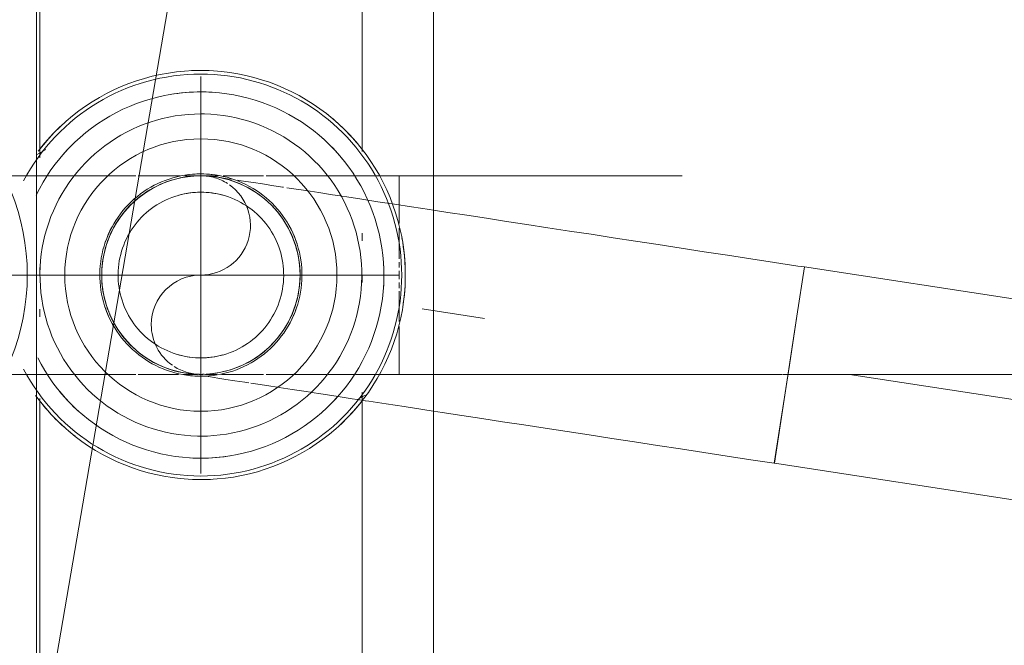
# Model space of a CAD drawing. Header units: millimetres. Extents: x -125 to 25178, y 4748 to 39091.
# Tile 80 of 98: x 18192 to 18271, y 36481 to 36531. Entities that reach past the tile are written whole.
import ezdxf

# ---------------------------------------------------------------- set-up
doc = ezdxf.new("R2010")
doc.units = ezdxf.units.MM
for name, pattern in [('ADSK_Осевая', [700, 500, -100, 0, -100]), ('ADSK_Скрыто', [300, 150, -150]), ('ADSK_Штриховая_ш3 п1_5', [225, 150, -75])]:
    doc.linetypes.add(name, pattern=pattern)
for name, color, linetype, lineweight in [('A-DETL-____-HDLN', 90, 'ADSK_Скрыто', 9), ('A-DETL-____-MBND', 5, 'ADSK_Штриховая_ш3 п1_5', 20), ('M-EQPM-___-IDEN', 50, 'Continuous', 20), ('M-EQPM-____-OTLN', 50, 'Continuous', 20), ('P-PIPE-____-CNTR', 3, 'ADSK_Осевая', 20)]:
    doc.layers.add(name, color=color, linetype=linetype, lineweight=lineweight)

# ---------------------------------------------------------------- blocks, each defined once
blk = doc.blocks.new('ADSK_Коллектор с регулирующими клапанами и расходомерами - N5-1658361-В_Этаж 03_Отопление')
at = {"layer": 'M-EQPM-____-OTLN'}
for p, q in [((250, 86.75), (62, 86.75)), ((171.058, 81), (140.438, 81)), ((178.238, 81), (177.62, 81)), ((181.608, 81), (181, 81)), ((221.058, 81), (190.438, 81)), ((191.03, 80.627), (190.669, 81.253)), ((140.942, 55), (171.564, 55)), ((170.896, 55.5), (171.329, 54.75)), ((180.392, 55), (181, 55)), ((183.762, 55), (184.38, 55)), ((190.942, 55), (221.564, 55)), ((250, 54.75), (62, 54.75))]:
    blk.add_line(p, q, dxfattribs=at)
at = {"layer": 'M-EQPM-____-OTLN', "flags": 128}
for points in [[(197.483, 68), (197.47, 68.659), (197.43, 69.317), (197.364, 69.973), (197.272, 70.626), (197.154, 71.275), (197.011, 71.918), (196.841, 72.555), (196.646, 73.185), (196.426, 73.807), (196.182, 74.419), (195.913, 75.021), (195.62, 75.611), (195.304, 76.19), (194.965, 76.756), (194.604, 77.307), (194.221, 77.844), (193.817, 78.364), (193.392, 78.869), (192.947, 79.355), (192.484, 79.824), (192.002, 80.274), (191.502, 80.704), (190.986, 81.114), (190.453, 81.503), (189.906, 81.87), (189.344, 82.215), (188.769, 82.537), (188.181, 82.836), (187.582, 83.112), (186.973, 83.363), (186.354, 83.589), (185.726, 83.791), (185.091, 83.967), (184.449, 84.118), (183.802, 84.243), (183.15, 84.342), (182.495, 84.415), (181.837, 84.462), (181.178, 84.482), (180.519, 84.476), (179.86, 84.443), (179.204, 84.385), (178.55, 84.3), (177.9, 84.189), (177.255, 84.052), (176.616, 83.889), (175.984, 83.701), (175.36, 83.488), (174.746, 83.25), (174.141, 82.988), (173.547, 82.702), (172.965, 82.392), (172.396, 82.059), (171.84, 81.704), (171.3, 81.326), (170.775, 80.928), (170.266, 80.509), (169.774, 80.069), (169.301, 79.611), (168.846, 79.134), (168.41, 78.639), (167.995, 78.127), (167.6, 77.599), (167.227, 77.055), (166.876, 76.497), (166.547, 75.925), (166.242, 75.341), (165.96, 74.745), (165.703, 74.138), (165.469, 73.522), (165.261, 72.896), (165.078, 72.263), (164.92, 71.623), (164.788, 70.977), (164.682, 70.326), (164.602, 69.672), (164.548, 69.015), (164.521, 68.356), (164.517, 68)], [(195.756, 68), (195.744, 68.59), (195.709, 69.179), (195.65, 69.766), (195.567, 70.351), (195.462, 70.932), (195.333, 71.507), (195.181, 72.078), (195.007, 72.642), (194.81, 73.198), (194.591, 73.746), (194.35, 74.285), (194.088, 74.814), (193.805, 75.332), (193.502, 75.838), (193.178, 76.332), (192.835, 76.812), (192.474, 77.278), (192.093, 77.73), (191.695, 78.166), (191.28, 78.585), (190.849, 78.988), (190.402, 79.373), (189.939, 79.74), (189.463, 80.088), (188.973, 80.416), (188.47, 80.725), (187.955, 81.014), (187.429, 81.282), (186.893, 81.528), (186.347, 81.753), (185.793, 81.956), (185.231, 82.136), (184.662, 82.294), (184.087, 82.429), (183.508, 82.541), (182.924, 82.63), (182.338, 82.695), (181.749, 82.737), (181.159, 82.755), (180.569, 82.749), (179.98, 82.72), (179.392, 82.668), (178.807, 82.592), (178.225, 82.492), (177.647, 82.37), (177.076, 82.224), (176.51, 82.056), (175.951, 81.865), (175.401, 81.652), (174.859, 81.417), (174.328, 81.161), (173.807, 80.884), (173.297, 80.586), (172.8, 80.268), (172.316, 79.93), (171.846, 79.573), (171.391, 79.198), (170.951, 78.805), (170.527, 78.394), (170.119, 77.967), (169.729, 77.524), (169.358, 77.066), (169.004, 76.593), (168.67, 76.106), (168.356, 75.607), (168.062, 75.095), (167.789, 74.572), (167.536, 74.038), (167.306, 73.495), (167.097, 72.943), (166.91, 72.383), (166.746, 71.816), (166.605, 71.243), (166.487, 70.665), (166.392, 70.082), (166.32, 69.496), (166.272, 68.908), (166.248, 68.319), (166.244, 68)], [(193.978, 68), (193.968, 68.519), (193.937, 69.037), (193.885, 69.554), (193.813, 70.068), (193.72, 70.578), (193.606, 71.085), (193.473, 71.587), (193.32, 72.083), (193.146, 72.572), (192.954, 73.054), (192.742, 73.528), (192.512, 73.993), (192.263, 74.449), (191.996, 74.894), (191.711, 75.328), (191.41, 75.751), (191.092, 76.161), (190.757, 76.558), (190.407, 76.941), (190.042, 77.31), (189.663, 77.664), (189.269, 78.003), (188.863, 78.326), (188.443, 78.632), (188.012, 78.921), (187.57, 79.193), (187.117, 79.446), (186.654, 79.682), (186.183, 79.899), (185.703, 80.096), (185.215, 80.275), (184.721, 80.433), (184.221, 80.572), (183.716, 80.691), (183.206, 80.79), (182.693, 80.867), (182.177, 80.925), (181.659, 80.962), (181.14, 80.978), (180.621, 80.973), (180.103, 80.947), (179.586, 80.901), (179.071, 80.834), (178.559, 80.747), (178.051, 80.639), (177.548, 80.511), (177.051, 80.363), (176.559, 80.195), (176.075, 80.008), (175.599, 79.801), (175.132, 79.576), (174.673, 79.332), (174.225, 79.07), (173.788, 78.79), (173.362, 78.493), (172.949, 78.179), (172.548, 77.849), (172.161, 77.503), (171.788, 77.142), (171.43, 76.766), (171.087, 76.377), (170.76, 75.974), (170.449, 75.558), (170.155, 75.13), (169.879, 74.69), (169.62, 74.24), (169.38, 73.78), (169.158, 73.311), (168.955, 72.833), (168.772, 72.348), (168.607, 71.855), (168.463, 71.356), (168.339, 70.852), (168.235, 70.344), (168.152, 69.832), (168.089, 69.316), (168.046, 68.799), (168.025, 68.28), (168.022, 68)], [(189.15, 68), (189.143, 68.326), (189.124, 68.651), (189.091, 68.976), (189.046, 69.298), (188.988, 69.619), (188.916, 69.937), (188.833, 70.252), (188.736, 70.564), (188.628, 70.871), (188.507, 71.174), (188.374, 71.471), (188.229, 71.764), (188.073, 72.05), (187.905, 72.329), (187.726, 72.602), (187.537, 72.867), (187.337, 73.125), (187.127, 73.374), (186.907, 73.615), (186.678, 73.846), (186.44, 74.069), (186.193, 74.282), (185.937, 74.484), (185.674, 74.676), (185.403, 74.858), (185.126, 75.029), (184.841, 75.188), (184.551, 75.336), (184.255, 75.472), (183.953, 75.596), (183.647, 75.708), (183.337, 75.808), (183.023, 75.895), (182.705, 75.97), (182.385, 76.031), (182.063, 76.08), (181.739, 76.116), (181.414, 76.139), (181.088, 76.15), (180.762, 76.147), (180.436, 76.13), (180.112, 76.101), (179.788, 76.059), (179.467, 76.005), (179.148, 75.937), (178.832, 75.856), (178.52, 75.763), (178.211, 75.658), (177.907, 75.54), (177.608, 75.411), (177.315, 75.269), (177.027, 75.116), (176.746, 74.951), (176.471, 74.776), (176.204, 74.589), (175.944, 74.392), (175.692, 74.185), (175.449, 73.968), (175.215, 73.741), (174.99, 73.505), (174.775, 73.26), (174.57, 73.007), (174.374, 72.746), (174.19, 72.477), (174.016, 72.201), (173.854, 71.919), (173.703, 71.63), (173.564, 71.335), (173.436, 71.035), (173.321, 70.73), (173.218, 70.421), (173.127, 70.108), (173.049, 69.791), (172.984, 69.472), (172.932, 69.15), (172.892, 68.827), (172.865, 68.502), (172.852, 68.176), (172.85, 68)], [(187.676, 68), (187.671, 68.267), (187.655, 68.534), (187.628, 68.799), (187.591, 69.064), (187.543, 69.326), (187.485, 69.587), (187.416, 69.845), (187.337, 70.1), (187.248, 70.352), (187.149, 70.6), (187.04, 70.844), (186.922, 71.083), (186.794, 71.317), (186.656, 71.546), (186.51, 71.77), (186.355, 71.987), (186.191, 72.198), (186.019, 72.402), (185.839, 72.599), (185.651, 72.789), (185.456, 72.971), (185.254, 73.145), (185.044, 73.311), (184.829, 73.469), (184.607, 73.618), (184.38, 73.757), (184.147, 73.888), (183.909, 74.009), (183.666, 74.121), (183.419, 74.222), (183.168, 74.314), (182.914, 74.396), (182.657, 74.467), (182.397, 74.528), (182.135, 74.579), (181.871, 74.619), (181.605, 74.649), (181.339, 74.667), (181.072, 74.676), (180.805, 74.673), (180.538, 74.66), (180.272, 74.636), (180.008, 74.602), (179.744, 74.557), (179.483, 74.501), (179.224, 74.436), (178.968, 74.359), (178.716, 74.273), (178.467, 74.177), (178.222, 74.07), (177.981, 73.955), (177.746, 73.829), (177.515, 73.694), (177.29, 73.55), (177.071, 73.398), (176.858, 73.236), (176.652, 73.066), (176.453, 72.888), (176.261, 72.703), (176.077, 72.509), (175.901, 72.309), (175.733, 72.102), (175.573, 71.888), (175.422, 71.667), (175.279, 71.441), (175.146, 71.21), (175.023, 70.973), (174.909, 70.732), (174.804, 70.486), (174.71, 70.236), (174.625, 69.983), (174.551, 69.727), (174.487, 69.467), (174.434, 69.206), (174.391, 68.942), (174.358, 68.677), (174.337, 68.411), (174.326, 68.144), (174.324, 68)], [(164.517, 68), (164.53, 67.341), (164.57, 66.683), (164.636, 66.027), (164.728, 65.374), (164.846, 64.725), (164.989, 64.082), (165.159, 63.445), (165.354, 62.815), (165.574, 62.193), (165.818, 61.581), (166.087, 60.979), (166.38, 60.389), (166.696, 59.81), (167.035, 59.244), (167.396, 58.693), (167.779, 58.156), (168.183, 57.636), (168.608, 57.131), (169.053, 56.645), (169.516, 56.176), (169.998, 55.726), (170.498, 55.296), (171.014, 54.886)], [(166.244, 68), (166.256, 67.41), (166.291, 66.821), (166.35, 66.234), (166.433, 65.649), (166.538, 65.068), (166.667, 64.493), (166.819, 63.922), (166.993, 63.358), (167.19, 62.802), (167.409, 62.254), (167.65, 61.715), (167.912, 61.186), (168.195, 60.668), (168.498, 60.162), (168.822, 59.668), (169.165, 59.188), (169.526, 58.722), (169.907, 58.27), (170.305, 57.834), (170.72, 57.415), (171.151, 57.012), (171.598, 56.627), (172.061, 56.26), (172.537, 55.912), (173.027, 55.584), (173.53, 55.275), (174.045, 54.986), (174.571, 54.718)], [(168.022, 68), (168.032, 67.481), (168.063, 66.963), (168.115, 66.446), (168.187, 65.932), (168.28, 65.422), (168.394, 64.915), (168.527, 64.413), (168.68, 63.917), (168.854, 63.428), (169.046, 62.946), (169.258, 62.472), (169.488, 62.007), (169.737, 61.551), (170.004, 61.106), (170.289, 60.672), (170.59, 60.249), (170.908, 59.839), (171.243, 59.442), (171.593, 59.059), (171.958, 58.69), (172.337, 58.336), (172.731, 57.997), (173.137, 57.674), (173.557, 57.368), (173.988, 57.079), (174.43, 56.807), (174.883, 56.554), (175.346, 56.318), (175.817, 56.101), (176.297, 55.904), (176.785, 55.725), (177.279, 55.567), (177.779, 55.428), (178.284, 55.309), (178.794, 55.21), (179.307, 55.133), (179.823, 55.075), (180.341, 55.038), (180.86, 55.022), (181.379, 55.027), (181.897, 55.053), (182.414, 55.099), (182.929, 55.166), (183.441, 55.253), (183.949, 55.361), (184.452, 55.489), (184.949, 55.637), (185.441, 55.805), (185.925, 55.992), (186.401, 56.199), (186.868, 56.424), (187.327, 56.668), (187.775, 56.93), (188.212, 57.21), (188.638, 57.507), (189.051, 57.821), (189.452, 58.151), (189.839, 58.497), (190.212, 58.858), (190.57, 59.234), (190.913, 59.623), (191.24, 60.026), (191.551, 60.442), (191.845, 60.87), (192.121, 61.31), (192.38, 61.76), (192.62, 62.22), (192.842, 62.689), (193.045, 63.167), (193.228, 63.652), (193.393, 64.145), (193.537, 64.644), (193.661, 65.148), (193.765, 65.656), (193.848, 66.168), (193.911, 66.684), (193.954, 67.201), (193.975, 67.72), (193.978, 68)], [(172.85, 68), (172.857, 67.674), (172.876, 67.349), (172.909, 67.024), (172.954, 66.702), (173.012, 66.381), (173.084, 66.063), (173.167, 65.748), (173.264, 65.436), (173.372, 65.129), (173.493, 64.826), (173.626, 64.529), (173.771, 64.236), (173.927, 63.95), (174.095, 63.671), (174.274, 63.398), (174.463, 63.133), (174.663, 62.875), (174.873, 62.626), (175.093, 62.385), (175.322, 62.154), (175.56, 61.931), (175.807, 61.718), (176.063, 61.516), (176.326, 61.324), (176.597, 61.142), (176.874, 60.971), (177.159, 60.812), (177.449, 60.664), (177.745, 60.528), (178.047, 60.404), (178.353, 60.292), (178.663, 60.192), (178.977, 60.105), (179.295, 60.03), (179.615, 59.969), (179.937, 59.92), (180.261, 59.884), (180.586, 59.861), (180.912, 59.85), (181.238, 59.853), (181.564, 59.87), (181.888, 59.899), (182.212, 59.941), (182.533, 59.995), (182.852, 60.063), (183.168, 60.144), (183.48, 60.237), (183.789, 60.342), (184.093, 60.46), (184.392, 60.589), (184.685, 60.731), (184.973, 60.884), (185.254, 61.049), (185.529, 61.224), (185.796, 61.411), (186.056, 61.608), (186.308, 61.815), (186.551, 62.032), (186.785, 62.259), (187.01, 62.495), (187.225, 62.74), (187.43, 62.993), (187.626, 63.254), (187.81, 63.523), (187.984, 63.799), (188.146, 64.081), (188.297, 64.37), (188.436, 64.665), (188.564, 64.965), (188.679, 65.27), (188.782, 65.579), (188.873, 65.892), (188.951, 66.209), (189.016, 66.528), (189.068, 66.85), (189.108, 67.173), (189.135, 67.498), (189.148, 67.824), (189.15, 68)], [(174.324, 68), (174.329, 67.733), (174.345, 67.466), (174.372, 67.201), (174.409, 66.936), (174.457, 66.674), (174.515, 66.413), (174.584, 66.155), (174.663, 65.9), (174.752, 65.648), (174.851, 65.4), (174.96, 65.156), (175.078, 64.917), (175.206, 64.683), (175.344, 64.454), (175.49, 64.23), (175.645, 64.013), (175.809, 63.802), (175.981, 63.598), (176.161, 63.401), (176.349, 63.211), (176.544, 63.029), (176.746, 62.855), (176.956, 62.689), (177.171, 62.531), (177.393, 62.382), (177.62, 62.243), (177.853, 62.112), (178.091, 61.991), (178.334, 61.879), (178.581, 61.778), (178.832, 61.686), (179.086, 61.604), (179.343, 61.533), (179.603, 61.472), (179.865, 61.421), (180.129, 61.381), (180.395, 61.351), (180.661, 61.333), (180.928, 61.324), (181.195, 61.327), (181.462, 61.34), (181.728, 61.364), (181.992, 61.398), (182.256, 61.443), (182.517, 61.499), (182.776, 61.564), (183.032, 61.641), (183.284, 61.727), (183.533, 61.823), (183.778, 61.93), (184.019, 62.045), (184.254, 62.171), (184.485, 62.306), (184.71, 62.45), (184.929, 62.602), (185.142, 62.764), (185.348, 62.934), (185.547, 63.112), (185.739, 63.297), (185.923, 63.491), (186.099, 63.691), (186.267, 63.898), (186.427, 64.112), (186.578, 64.333), (186.721, 64.559), (186.854, 64.79), (186.977, 65.027), (187.091, 65.268), (187.196, 65.514), (187.29, 65.764), (187.375, 66.017), (187.449, 66.273), (187.513, 66.533), (187.566, 66.794), (187.609, 67.058), (187.642, 67.323), (187.663, 67.589), (187.674, 67.856), (187.676, 68)], [(187.672, 54.839), (188.193, 55.116), (188.703, 55.414), (189.2, 55.732), (189.684, 56.07), (190.154, 56.427), (190.609, 56.802), (191.049, 57.195), (191.473, 57.606), (191.881, 58.033), (192.271, 58.476), (192.642, 58.934), (192.996, 59.407), (193.33, 59.894), (193.644, 60.393), (193.938, 60.905), (194.211, 61.428), (194.464, 61.962), (194.694, 62.505), (194.903, 63.057), (195.09, 63.617), (195.254, 64.184), (195.395, 64.757), (195.513, 65.335), (195.608, 65.918), (195.68, 66.504), (195.728, 67.092), (195.752, 67.681), (195.756, 68)], [(190.7, 54.674), (191.225, 55.072), (191.734, 55.491), (192.226, 55.931), (192.699, 56.389), (193.154, 56.866), (193.59, 57.361), (194.005, 57.873), (194.4, 58.401), (194.773, 58.945), (195.124, 59.503), (195.453, 60.075), (195.758, 60.659), (196.04, 61.255), (196.297, 61.862), (196.531, 62.478), (196.739, 63.104), (196.922, 63.737), (197.08, 64.377), (197.212, 65.023), (197.318, 65.674), (197.398, 66.328), (197.452, 66.985), (197.479, 67.644), (197.483, 68)]]:
    blk.add_lwpolyline(points, dxfattribs=at)
at = {"layer": 'M-EQPM-____-OTLN'}
for centre, radius, start, end in [((181, 68), 16.192, 360, 180), ((181, 68), 16.483, 80.75835, 100.47008), ((181, 68), 14.757, 86.41639, 92.84793), ((181, 68), 14.757, 86.40703, 92.84445), ((181, 68), 16.483, 42.70061, 52.23039), ((181, 68), 16.483, 129.05256, 142.00959), ((181, 68), 14.757, 129.44074, 138.1279), ((181, 68), 14.757, 129.43379, 138.12408), ((181, 68), 10.974, 0, 180), ((181, 68), 14.757, 45, 48.5734), ((181, 68), 14.757, 45, 48.56904), ((181, 68), 8.15, 107.95596, 120.54059), ((181, 68), 8.15, 59.45936, 71.66027), ((181, 68), 14.757, 360, 9.70044), ((181, 68), 14.757, 360, 9.69832), ((181, 68), 6.676, 164.57647, 180), ((181, 68), 6.676, 360, 15.42353), ((181, 68), 16.483, 177.67651, 180), ((181, 68), 14.757, 176.62029, 180), ((181, 68), 14.757, 176.62442, 180), ((181, 68), 8.15, 173.60119, 180), ((181, 68), 8.15, 360, 3.51938), ((181, 68), 16.483, 360, 2.64773), ((181, 68), 16.483, 180, 182.64773), ((181, 68), 16.192, 180, 242.08758), ((181, 68), 14.757, 180, 189.70044), ((181, 68), 14.757, 180, 189.69832), ((181, 68), 10.974, 180, 0), ((181, 68), 8.15, 180, 186.39546), ((181, 68), 6.676, 180, 195.42353), ((181, 68), 6.676, 344.57647, 360), ((181, 68), 16.192, 297.91242, 360), ((181, 68), 8.15, 353.60119, 360), ((181, 68), 14.757, 356.62442, 360), ((181, 68), 14.757, 356.62029, 360), ((181, 68), 16.483, 357.67651, 360), ((181, 68), 8.15, 240, 251.66027), ((181, 68), 8.15, 288.18933, 300), ((181, 68), 14.757, 309.43379, 318.12408), ((181, 68), 14.757, 309.44074, 318.1279), ((181, 68), 14.757, 225, 228.5734), ((181, 68), 14.757, 225, 228.56904), ((181, 68), 16.483, 309.05256, 322.00959), ((181, 68), 16.483, 222.70061, 232.23453), ((181, 36), 18, 45, 135)]:
    blk.add_arc(centre, radius, start, end, dxfattribs=at)
blk = doc.blocks.new('ADSK_СШПЭ Аксиальный_Поворот с фиксатором - Поворот трубы-V73-В_Этаж 03_Отопление')
at = {"layer": 'A-DETL-____-HDLN', "color": 1}
for p, q in [((34131.09, 36518.603), (34131.41, 36518.603)), ((34179.295, 36507.301), (34179.9, 36511.255)), ((34131.517, 36502.47), (34131.398, 36502.488)), ((34135.109, 36501.92), (34134.772, 36501.972)), ((34135.633, 36501.84), (34135.266, 36501.896)), ((34140.07, 36501.161), (34139.731, 36501.213)), ((34140.91, 36501.033), (34140.196, 36501.142)), ((34143.85, 36500.583), (34143.443, 36500.645)), ((34144.792, 36500.439), (34144.521, 36500.48))]:
    blk.add_line(p, q, dxfattribs=at)
at = {"layer": 'A-DETL-____-HDLN', "color": 1, "flags": 128}
for points in [[(34124.233, 36514.46), (34124.267, 36514.523), (34124.429, 36514.798), (34124.602, 36515.068), (34124.786, 36515.329), (34124.98, 36515.584), (34125.184, 36515.83), (34125.398, 36516.068), (34125.621, 36516.298), (34125.854, 36516.518), (34126.094, 36516.729), (34126.343, 36516.93), (34126.6, 36517.12), (34126.864, 36517.301), (34127.136, 36517.47), (34127.414, 36517.629), (34127.697, 36517.777), (34127.987, 36517.913), (34128.282, 36518.037), (34128.582, 36518.149), (34128.885, 36518.25), (34129.193, 36518.338), (34129.504, 36518.414), (34129.818, 36518.477), (34130.133, 36518.528), (34130.451, 36518.566), (34130.77, 36518.591), (34130.865, 36518.595)], [(34131.619, 36518.594), (34131.73, 36518.59), (34132.049, 36518.564), (34132.366, 36518.525), (34132.452, 36518.513)], [(34132.452, 36518.513), (34132.49, 36518.507), (34132.603, 36518.49), (34132.793, 36518.461), (34133.058, 36518.42), (34133.397, 36518.368), (34133.702, 36518.321)], [(34134.224, 36518.242), (34134.299, 36518.23), (34134.86, 36518.144), (34135.493, 36518.047), (34136.197, 36517.94), (34136.971, 36517.821), (34137.813, 36517.693), (34137.896, 36517.68)], [(34138.166, 36517.639), (34138.723, 36517.553), (34139.699, 36517.404), (34140.739, 36517.245), (34141.842, 36517.076), (34142.489, 36516.977)], [(34142.616, 36516.958), (34143.005, 36516.898), (34144.228, 36516.711), (34145.508, 36516.516), (34146.842, 36516.311), (34148.23, 36516.099), (34149.668, 36515.879), (34149.96, 36515.834)], [(34123.334, 36511.814), (34123.389, 36512.13), (34123.456, 36512.443), (34123.536, 36512.752), (34123.628, 36513.059), (34123.732, 36513.361), (34123.848, 36513.659), (34123.976, 36513.953), (34124.116, 36514.241)], [(34124.134, 36506.937), (34124.07, 36507.06), (34123.934, 36507.35), (34123.81, 36507.645), (34123.697, 36507.944), (34123.597, 36508.248), (34123.509, 36508.556), (34123.433, 36508.867), (34123.37, 36509.18), (34123.319, 36509.496), (34123.281, 36509.814), (34123.256, 36510.133), (34123.243, 36510.453), (34123.244, 36510.773), (34123.257, 36511.092), (34123.283, 36511.411), (34123.321, 36511.729), (34123.334, 36511.814)], [(34130.032, 36502.697), (34129.717, 36502.751), (34129.404, 36502.819), (34129.094, 36502.898), (34128.788, 36502.99), (34128.485, 36503.095), (34128.187, 36503.211), (34127.894, 36503.339), (34127.606, 36503.479), (34127.324, 36503.63), (34127.048, 36503.792), (34126.779, 36503.965), (34126.517, 36504.149), (34126.263, 36504.343), (34126.016, 36504.547), (34125.778, 36504.761), (34125.549, 36504.984), (34125.329, 36505.216), (34125.118, 36505.457), (34124.917, 36505.706), (34124.726, 36505.963), (34124.546, 36506.227), (34124.376, 36506.498), (34124.217, 36506.776)], [(34130.973, 36502.553), (34130.723, 36502.591), (34130.438, 36502.635), (34130.228, 36502.667), (34130.093, 36502.687), (34130.035, 36502.696), (34130.032, 36502.697)], [(34134.772, 36501.972), (34133.98, 36502.093), (34133.257, 36502.203), (34132.605, 36502.303), (34132.024, 36502.392), (34131.804, 36502.426)], [(34139.731, 36501.213), (34138.611, 36501.384), (34137.554, 36501.546), (34136.561, 36501.698), (34135.633, 36501.84)], [(34143.443, 36500.645), (34142.148, 36500.843), (34140.91, 36501.033)], [(34149.958, 36499.649), (34149.145, 36499.773), (34147.645, 36500.002), (34146.194, 36500.224), (34144.792, 36500.439)]]:
    blk.add_lwpolyline(points, dxfattribs=at)
at = {"layer": 'A-DETL-____-HDLN', "color": 1}
for start, end in [(96.30284, 141.30284), (93.28361, 96.30284), (87.93513, 91.90782), (81.30284, 86.456), (27.93513, 81.30284), (141.30284, 151.90782), (153.28361, 156.30284), (156.30284, 171.30284), (351.30284, 26.456), (171.30284, 201.30284), (333.28361, 351.30284), (201.30284, 206.456), (207.93513, 216.30284), (273.23761, 331.90782), (216.30284, 266.456), (267.93513, 271.90782)]:
    blk.add_arc((34131.242, 36510.605), 8, start, end, dxfattribs=at)
at = {"layer": 'A-DETL-____-MBND', "color": 10}
for p, q in [((34178.69, 36503.347), (34179.295, 36507.301)), ((34177.48, 36495.439), (34178.69, 36503.347)), ((34144.495, 36500.484), (34143.877, 36500.579))]:
    blk.add_line(p, q, dxfattribs=at)
at = {"layer": 'A-DETL-____-MBND', "color": 10, "flags": 128}
for points in [[(34149.992, 36515.83), (34151.155, 36515.652), (34152.687, 36515.417), (34154.263, 36515.176), (34155.88, 36514.929), (34157.536, 36514.676), (34159.227, 36514.417), (34160.952, 36514.153), (34162.706, 36513.885), (34164.489, 36513.612), (34166.296, 36513.336), (34168.124, 36513.056), (34169.972, 36512.773), (34171.835, 36512.488), (34173.711, 36512.201), (34175.597, 36511.913), (34177.491, 36511.623), (34179.387, 36511.333), (34179.9, 36511.255)], [(34177.48, 36495.439), (34175.583, 36495.729), (34173.688, 36496.019), (34171.8, 36496.307), (34169.921, 36496.595), (34168.054, 36496.881), (34166.202, 36497.164), (34164.368, 36497.444), (34162.555, 36497.722), (34160.766, 36497.995), (34159.003, 36498.265), (34157.27, 36498.53), (34155.57, 36498.79), (34153.904, 36499.045), (34152.277, 36499.294), (34150.689, 36499.537), (34149.992, 36499.643)]]:
    blk.add_lwpolyline(points, dxfattribs=at)
blk = doc.blocks.new('ADSK_СШПЭ Аксиальный_Поворот с фиксатором - Поворот трубы-V82-В_Этаж 03_Отопление')
at = {"layer": 'A-DETL-____-HDLN', "color": 5}
for p, q in [((34129.959, 36518.605), (34130.882, 36518.605)), ((34131.081, 36518.605), (34131.403, 36518.605)), ((34131.651, 36518.605), (34132.668, 36518.605)), ((34147.241, 36514.772), (34147.241, 36518.605)), ((34147.241, 36512.675), (34147.241, 36514.369)), ((34147.241, 36511.912), (34147.241, 36512.675)), ((34147.241, 36511.206), (34147.241, 36511.653)), ((34147.241, 36510.605), (34147.241, 36510.944)), ((34147.241, 36510.265), (34147.241, 36510.605)), ((34147.241, 36509.557), (34147.241, 36510.004)), ((34147.241, 36508.534), (34147.241, 36509.298)), ((34147.241, 36506.852), (34147.241, 36508.534)), ((34147.241, 36502.605), (34147.241, 36506.466)), ((34118.788, 36502.605), (34118.575, 36502.605)), ((34120.138, 36502.605), (34118.906, 36502.605)), ((34120.962, 36502.605), (34120.138, 36502.605)), ((34121.744, 36502.605), (34121.086, 36502.605)), ((34125.991, 36502.605), (34125.077, 36502.605)), ((34126.796, 36502.605), (34126.19, 36502.605)), ((34128.549, 36502.605), (34126.796, 36502.605)), ((34129.445, 36502.605), (34128.549, 36502.605)), ((34130.332, 36502.605), (34129.816, 36502.605)), ((34130.883, 36502.605), (34130.332, 36502.605)), ((34131.402, 36502.605), (34131.082, 36502.605)), ((34132.142, 36502.605), (34131.601, 36502.605)), ((34132.524, 36502.605), (34132.142, 36502.605)), ((34133.976, 36502.605), (34132.909, 36502.605)), ((34135.831, 36502.605), (34133.976, 36502.605)), ((34136.294, 36502.605), (34135.831, 36502.605)), ((34137.705, 36502.605), (34136.493, 36502.605)), ((34143.405, 36502.605), (34141.495, 36502.605)), ((34143.58, 36502.605), (34143.405, 36502.605)), ((34145.321, 36502.605), (34143.7, 36502.605)), ((34147.241, 36502.605), (34145.321, 36502.605))]:
    blk.add_line(p, q, dxfattribs=at)
at = {"layer": 'A-DETL-____-HDLN', "color": 5, "flags": 128}
for points in [[(34091.241, 36510.605), (34091.247, 36510.924), (34091.266, 36511.244), (34091.298, 36511.562), (34091.343, 36511.879), (34091.4, 36512.194), (34091.47, 36512.506), (34091.552, 36512.815), (34091.647, 36513.121), (34091.754, 36513.423), (34091.872, 36513.72), (34092.003, 36514.012), (34092.145, 36514.299), (34092.298, 36514.58), (34092.463, 36514.854), (34092.638, 36515.122), (34092.824, 36515.382), (34093.02, 36515.635), (34093.226, 36515.88), (34093.442, 36516.116), (34093.667, 36516.343), (34093.901, 36516.562), (34094.144, 36516.77), (34094.394, 36516.969), (34094.653, 36517.158), (34094.918, 36517.336), (34095.191, 36517.504), (34095.47, 36517.66), (34095.755, 36517.805), (34096.046, 36517.939), (34096.342, 36518.061), (34096.642, 36518.171), (34096.947, 36518.269), (34097.255, 36518.354), (34097.567, 36518.427), (34097.881, 36518.488), (34098.197, 36518.536), (34098.515, 36518.572), (34098.835, 36518.594), (34099.154, 36518.604), (34099.241, 36518.605)], [(34099.241, 36518.605), (34099.279, 36518.605), (34099.394, 36518.605), (34099.586, 36518.605), (34099.854, 36518.605), (34100.198, 36518.605), (34100.617, 36518.605), (34101.11, 36518.605), (34101.678, 36518.605), (34102.318, 36518.605), (34103.03, 36518.605), (34103.813, 36518.605), (34104.665, 36518.605), (34105.586, 36518.605), (34106.573, 36518.605), (34107.625, 36518.605), (34108.74, 36518.605), (34109.917, 36518.605), (34111.154, 36518.605), (34112.449, 36518.605), (34113.799, 36518.605), (34115.203, 36518.605), (34116.658, 36518.605), (34118.161, 36518.605), (34118.784, 36518.605)], [(34118.903, 36518.605), (34119.712, 36518.605), (34120.962, 36518.605)], [(34121.089, 36518.605), (34121.306, 36518.605), (34122.942, 36518.605), (34124.617, 36518.605), (34125.99, 36518.605)], [(34126.189, 36518.605), (34126.328, 36518.605), (34128.073, 36518.605), (34129.575, 36518.605)], [(34133.041, 36518.605), (34133.479, 36518.605), (34135.328, 36518.605), (34136.295, 36518.605)], [(34136.493, 36518.605), (34137.197, 36518.605), (34139.082, 36518.605), (34140.981, 36518.605), (34141.398, 36518.605)], [(34141.522, 36518.605), (34142.889, 36518.605), (34143.579, 36518.605)], [(34143.696, 36518.605), (34144.804, 36518.605), (34146.723, 36518.605), (34147.241, 36518.605)], [(34099.241, 36502.605), (34098.921, 36502.611), (34098.602, 36502.63), (34098.283, 36502.662), (34097.966, 36502.707), (34097.651, 36502.764), (34097.339, 36502.834), (34097.03, 36502.916), (34096.724, 36503.011), (34096.423, 36503.117), (34096.126, 36503.236), (34095.833, 36503.366), (34095.547, 36503.509), (34095.266, 36503.662), (34094.991, 36503.826), (34094.724, 36504.002), (34094.463, 36504.188), (34094.211, 36504.384), (34093.966, 36504.59), (34093.729, 36504.806), (34093.502, 36505.031), (34093.284, 36505.265), (34093.075, 36505.507), (34092.876, 36505.758), (34092.687, 36506.016), (34092.509, 36506.282), (34092.342, 36506.555), (34092.185, 36506.834), (34092.04, 36507.119), (34091.906, 36507.41), (34091.785, 36507.706), (34091.675, 36508.006), (34091.577, 36508.311), (34091.491, 36508.619), (34091.418, 36508.931), (34091.357, 36509.245), (34091.309, 36509.561), (34091.274, 36509.879), (34091.251, 36510.198), (34091.241, 36510.518), (34091.241, 36510.605)], [(34118.575, 36502.605), (34117.059, 36502.605), (34115.59, 36502.605), (34114.173, 36502.605), (34112.808, 36502.605), (34111.498, 36502.605), (34110.245, 36502.605), (34109.052, 36502.605), (34107.92, 36502.605), (34106.85, 36502.605), (34105.845, 36502.605), (34104.907, 36502.605), (34104.036, 36502.605), (34103.234, 36502.605), (34102.503, 36502.605), (34101.843, 36502.605), (34101.256, 36502.605), (34100.743, 36502.605), (34100.303, 36502.605), (34099.939, 36502.605), (34099.651, 36502.605), (34099.439, 36502.605), (34099.303, 36502.605), (34099.244, 36502.605), (34099.241, 36502.605)], [(34125.075, 36502.605), (34123.391, 36502.605), (34121.744, 36502.605)], [(34141.395, 36502.605), (34139.594, 36502.605), (34137.705, 36502.605)]]:
    blk.add_lwpolyline(points, dxfattribs=at)
at = {"layer": 'A-DETL-____-HDLN', "color": 5}
for start, end in [(0, 180), (180, 0)]:
    blk.add_arc((34099.241, 36510.605), 8, start, end, dxfattribs=at)

msp = doc.modelspace()

# ---------------------------------------------------------------- linework, layer by layer
at = {"layer": 'A-DETL-____-HDLN', "color": 5}
for p, q in [((18225.163, 36518.605), (18222.462, 36518.605)), ((18222.462, 36518.605), (18222.462, 36514.768)), ((18222.462, 36514.365), (18222.462, 36511.909)), ((18222.462, 36511.65), (18222.462, 36511.203)), ((18222.462, 36510.941), (18222.462, 36510.268)), ((18222.462, 36510.006), (18222.462, 36509.559)), ((18222.462, 36509.3), (18222.462, 36506.857)), ((18222.462, 36506.467), (18222.462, 36502.605)), ((18222.462, 36502.605), (18253.344, 36502.605))]:
    msp.add_line(p, q, dxfattribs=at)
at = {"layer": 'A-DETL-____-HDLN', "color": 1}
msp.add_line((18255.12, 36511.255), (18254.515, 36507.301), dxfattribs=at)
for centre, radius, start, end in [((18206.462, 36510.605), 8, 0, 180), ((18206.462, 36514.605), 4, 57.51141, 90), ((18206.462, 36514.605), 4, 270, 54.86482), ((18206.462, 36510.605), 8, 180, 0), ((18206.462, 36506.605), 4, 90, 180), ((18206.462, 36506.605), 4, 180, 234.86482), ((18206.462, 36506.605), 4, 237.51141, 270)]:
    msp.add_arc(centre, radius, start, end, dxfattribs=at)
at = {"layer": 'A-DETL-____-MBND', "color": 170}
for p, q in [((19595.279, 36518.606), (18225.212, 36518.605)), ((19595.279, 36510.606), (18259.368, 36510.605)), ((18253.394, 36502.605), (19595.279, 36502.606))]:
    msp.add_line(p, q, dxfattribs=at)
at = {"layer": 'A-DETL-____-MBND', "color": 10}
for p, q in [((18331.561, 36499.561), (18255.12, 36511.255)), ((18224.314, 36507.874), (18229.341, 36507.105)), ((18254.515, 36507.301), (18252.701, 36495.439)), ((18258.76, 36502.605), (18330.351, 36491.653)), ((18252.701, 36495.439), (18329.142, 36483.745))]:
    msp.add_line(p, q, dxfattribs=at)
at = {"layer": 'M-EQPM-___-IDEN'}
msp.add_line((18168.967, 36329.075), (18580.829, 38730.141), dxfattribs=at)
at = {"layer": 'P-PIPE-____-CNTR', "color": 10}
for p, q in [((18206.462, 36494.605), (18206.462, 36526.605)), ((18190.462, 36510.605), (18222.462, 36510.605))]:
    msp.add_line(p, q, dxfattribs=at)

# ---------------------------------------------------------------- block references
at = {"layer": 'A-DETL-____-HDLN', "rotation": 270.0000468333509}
msp.add_blockref('ADSK_Коллектор с регулирующими клапанами и расходомерами - N5-1658361-В_Этаж 03_Отопление', (18138.462, 36691.605), dxfattribs=at)
at = {"layer": 'A-DETL-____-HDLN', "color": 5}
msp.add_blockref('ADSK_СШПЭ Аксиальный_Поворот с фиксатором - Поворот трубы-V82-В_Этаж 03_Отопление', (-15924.78, 0), dxfattribs=at)
at = {"layer": 'A-DETL-____-HDLN', "color": 1}
msp.add_blockref('ADSK_СШПЭ Аксиальный_Поворот с фиксатором - Поворот трубы-V73-В_Этаж 03_Отопление', (-15924.78, 0), dxfattribs=at)

doc.saveas('drawing.dxf')
